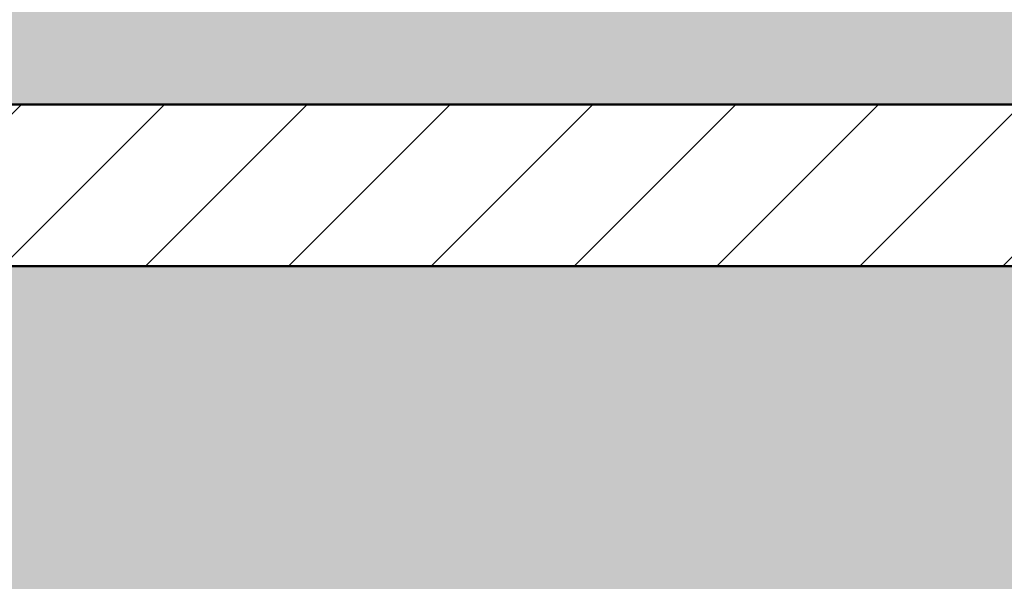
# Model space of a CAD drawing. Header units: metres. Extents: x 9.7 to 43.6, y -0.5 to 5.6.
# Tile 102 of 154: x 28.2 to 28.9, y 2.3 to 2.7. Entities that reach past the tile are written whole.
import ezdxf

# ---------------------------------------------------------------- set-up
doc = ezdxf.new("R2010")
doc.units = ezdxf.units.M
for name, color, linetype, lineweight in [('A-FLOR', 7, 'Continuous', 5), ('A-FLOR-PATT', 7, 'Continuous', 5), ('A-WALL-PATT', 7, 'Continuous', 5), ('I-WALL', 7, 'Continuous', 5)]:
    doc.layers.add(name, color=color, linetype=linetype, lineweight=lineweight)

msp = doc.modelspace()

# ---------------------------------------------------------------- hatches: boundary and pattern name
at = {"layer": 'A-FLOR-PATT', "true_color": 0x808080}
h = msp.add_hatch(dxfattribs=at)
h.set_pattern_fill('FP_23', color=8, style=0, pattern_type=2)
h.set_pattern_definition([(45, (28.80433, 2.847), (-0.053033, 0.053033), [])])
h.paths.add_polyline_path([(26.68276, 2.53), (26.84664, 2.53), (26.84664, 2.65), (25.22664, 2.65), (25.22664, 2.53), (26.05213, 2.53)])
h.paths.add_polyline_path([(22.89898, 2.53), (25.08664, 2.53), (25.08664, 2.65), (22.67664, 2.65), (22.67664, 2.53)])
h.paths.add_polyline_path([(26.98665, 2.53), (29.39674, 2.53), (29.39674, 2.65), (26.98665, 2.65), (26.98665, 2.61128)])
at = {"layer": 'A-WALL-PATT', "true_color": 0xd6d6d6}
msp.add_hatch(color=254, dxfattribs=at).paths.add_polyline_path([(28.57466, 2.65), (29.40174, 2.65), (29.40174, 2.85), (29.39674, 2.84958), (29.39674, 2.72367), (29.36174, 2.72367), (29.36174, 2.85), (28.21419, 2.85), (28.21419, 2.72367), (28.17919, 2.72367), (28.17919, 2.85), (27.03164, 2.85), (27.03164, 2.72367), (26.99664, 2.72367), (26.99664, 2.65), (28.25934, 2.65)])
at = {"layer": 'I-WALL', "true_color": 0xf4eccd}
h = msp.add_hatch(color=254, dxfattribs=at)
h.paths.add_polyline_path([(26.99664, 0.1), (29.39674, 0.1), (29.39674, 2.53), (26.99664, 2.53), (26.99664, 0.10178)])
h.paths.add_polyline_path([(28.94669, 1.1), (27.44669, 1.1), (27.44669, 2.1), (28.94669, 2.1), (28.94669, 1.45305)])

# ---------------------------------------------------------------- linework, layer by layer
at = {"layer": 'A-FLOR', "lineweight": 50}
for p, q in [((29.39674, 2.65), (26.99664, 2.65)), ((26.99664, 2.53), (29.39674, 2.53))]:
    msp.add_line(p, q, dxfattribs=at)

doc.saveas('drawing.dxf')
